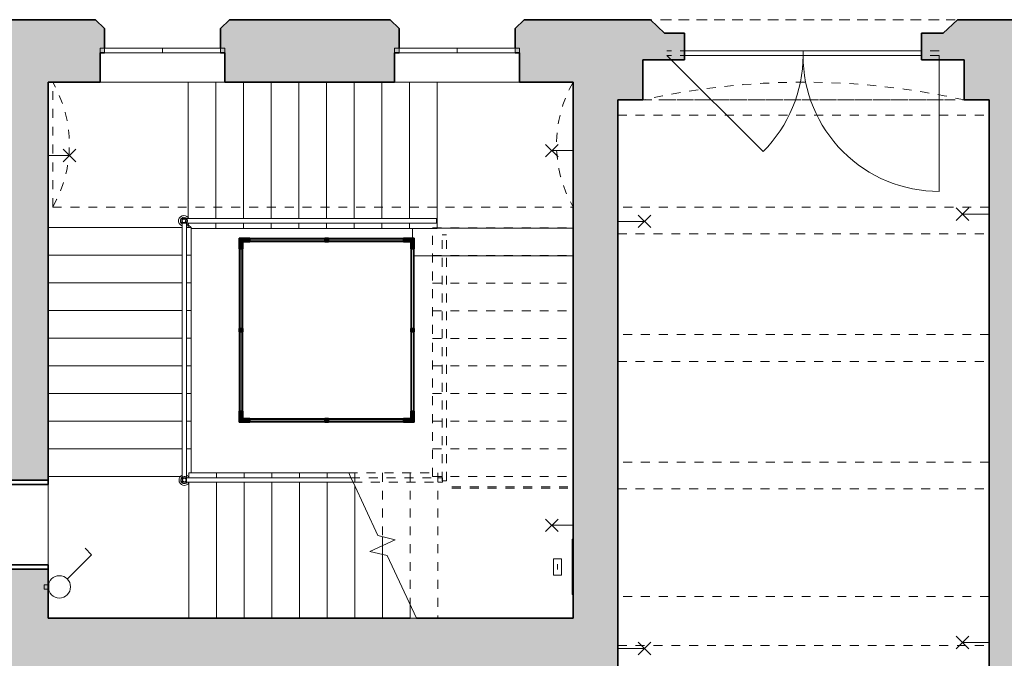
# Model space of a CAD drawing. Header units: metres. Extents: x -0.2 to 46.6, y -4.9 to 28.
# Tile 6 of 15: x 11 to 22, y 7.6 to 14.7. Entities that reach past the tile are written whole.
import ezdxf

# ---------------------------------------------------------------- set-up
doc = ezdxf.new("R2010")
doc.units = ezdxf.units.M
for name, pattern in [('AV - Carkovana 2mm', [0.0027, 0.002, -0.0007]), ('AV - Cerch_ 1 tecka 4mm', [0.006, 0.004, -0.001, 0, -0.001]), ('AV - Cerch_ 2 tecky 2mm', [0.0038, 0.002, -0.0006, 0, -0.0006, 0, -0.0006]), ('AV - Cerch_ 2 tecky 4mm', [0.008, 0.004, -0.0015, 0, -0.001, 0, -0.0015])]:
    doc.linetypes.add(name, pattern=pattern)
doc.layers.add('AV-SRAFY', color=7, linetype='Continuous', lineweight=35)
doc.layers.add('AV-STAVBA', color=7, linetype='Continuous', lineweight=18)
doc.layers.add('AV-TEXTY', color=5, linetype='Continuous', lineweight=13, true_color=0x0000ff)

# ---------------------------------------------------------------- blocks, each defined once
blk = doc.blocks.new('DO_1-P_Obl__členěné_121 - 900x2100-1016869-1NP mezipatro')
at = {"layer": 'AV-STAVBA', "color": 254, "true_color": 0xcccccc}
for p, q in [((-0.45, 1.085), (-0.45, 0.185)), ((-0.45, -0.445), (-0.45, 0.185)), ((0.45, -0.445), (0.45, 0.185)), ((0.45, 0.185), (0.45, -0.445)), ((-0.5, -0.445), (-0.45, -0.445)), ((-0.45, -0.445), (0.45, -0.445)), ((0.45, -0.445), (0.5, -0.445))]:
    blk.add_line(p, q, dxfattribs=at)
at = {"layer": 'AV-STAVBA', "color": 254, "lineweight": 35, "true_color": 0xcccccc}
for p, q in [((-0.45, 0.185), (-0.5, 0.185)), ((-0.5, 0.185), (-0.5, -0.445)), ((-0.45, -0.445), (-0.45, 0.185)), ((0.5, 0.185), (0.45, 0.185)), ((0.45, 0.185), (0.45, -0.445)), ((0.5, -0.445), (0.5, 0.185)), ((-0.5, -0.445), (-0.45, -0.445)), ((0.45, -0.445), (0.5, -0.445))]:
    blk.add_line(p, q, dxfattribs=at)
at = {"layer": 'AV-STAVBA', "color": 254, "linetype": 'AV - Cerch_ 1 tecka 4mm', "true_color": 0xcccccc}
for p, q in [((-0.45, 0.185), (0.45, 0.185)), ((-0.5, -0.445), (0.5, -0.445)), ((-0.45, -0.445), (0.45, -0.445))]:
    blk.add_line(p, q, dxfattribs=at)
at = {"layer": 'AV-STAVBA', "color": 254, "true_color": 0xcccccc}
blk.add_arc((-0.45, 0.185), 0.9, 360, 90, dxfattribs=at)
blk = doc.blocks.new('Systémový panel - Prosklený panel - Interiérový-1045121-1NP mezipatro')
at = {"layer": 'AV-STAVBA', "true_color": 0xcccccc}
blk.add_hatch(color=254, dxfattribs=at).paths.add_polyline_path([(0.42, -0.01), (0.42, 0.01), (-0.42, 0.01), (-0.42, -0.01), (0.283, -0.01)])
at = {"layer": 'AV-STAVBA', "color": 254, "true_color": 0xcccccc}
for p, q in [((0.42, 0.01), (-0.42, 0.01)), ((-0.42, 0.01), (-0.42, -0.01)), ((0.42, -0.01), (0.42, 0.01)), ((-0.42, -0.01), (0.42, -0.01))]:
    blk.add_line(p, q, dxfattribs=at)
blk = doc.blocks.new('Systémový panel - Prosklený panel - Interiérový-1045395-1NP mezipatro')
at = {"layer": 'AV-STAVBA', "true_color": 0xcccccc}
blk.add_hatch(color=254, dxfattribs=at).paths.add_polyline_path([(-0.445, 0.01), (-0.445, -0.01), (0.445, -0.01), (0.445, 0.01), (-0.373, 0.01)])
at = {"layer": 'AV-STAVBA', "color": 254, "true_color": 0xcccccc}
for p, q in [((0.445, 0.01), (-0.445, 0.01)), ((-0.445, 0.01), (-0.445, -0.01)), ((0.445, -0.01), (0.445, 0.01)), ((-0.445, -0.01), (0.445, -0.01))]:
    blk.add_line(p, q, dxfattribs=at)
blk = doc.blocks.new('Systémový panel - Prosklený panel - Interiérový-V2-1NP mezipatro')
at = {"layer": 'AV-STAVBA', "true_color": 0xcccccc}
blk.add_hatch(color=254, dxfattribs=at).paths.add_polyline_path([(0.087, 0.01), (-0.42, 0.01), (-0.42, -0.01), (0.42, -0.01), (0.42, 0.01)])
at = {"layer": 'AV-STAVBA', "color": 254, "true_color": 0xcccccc}
for p, q in [((0.42, 0.01), (-0.42, 0.01)), ((-0.42, 0.01), (-0.42, -0.01)), ((0.42, -0.01), (0.42, 0.01)), ((-0.42, -0.01), (0.42, -0.01))]:
    blk.add_line(p, q, dxfattribs=at)
blk = doc.blocks.new('L Corner Mullion - 100x100-1044972-1NP mezipatro')
at = {"layer": 'AV-STAVBA', "true_color": 0xcccccc}
blk.add_hatch(color=254, dxfattribs=at).paths.add_polyline_path([(-0.02, 0.1), (-0.02, 0.02), (-0.1, 0.02), (-0.1, -0.02), (0.02, -0.02), (0.02, 0.1)])
at = {"layer": 'AV-STAVBA', "color": 254, "lineweight": 35, "true_color": 0xcccccc}
for p, q in [((-0.02, 0.02), (-0.1, 0.02)), ((-0.1, 0.02), (-0.1, -0.02)), ((0.02, 0.1), (-0.02, 0.1)), ((-0.02, 0.1), (-0.02, 0.02)), ((0.02, -0.02), (0.02, 0.1)), ((-0.1, -0.02), (0.02, -0.02))]:
    blk.add_line(p, q, dxfattribs=at)
blk = doc.blocks.new('Obdélníková příčel - Koncepční příčel interiérová 40_40-1045116-1NP mezipatro')
at = {"layer": 'AV-STAVBA', "true_color": 0xcccccc}
blk.add_hatch(color=254, dxfattribs=at).paths.add_polyline_path([(-0.02, 0.02), (0.02, 0.02), (0.02, -0.02), (-0.02, -0.02)])
at = {"layer": 'AV-STAVBA', "color": 254, "lineweight": 35, "true_color": 0xcccccc}
for p, q in [((-0.02, 0.02), (0.02, 0.02)), ((-0.02, -0.02), (-0.02, 0.02)), ((0.02, 0.02), (0.02, -0.02)), ((0.02, -0.02), (-0.02, -0.02))]:
    blk.add_line(p, q, dxfattribs=at)
blk = doc.blocks.new('L Corner Mullion - 100x100-1045031-1NP mezipatro')
at = {"layer": 'AV-STAVBA', "true_color": 0xcccccc}
blk.add_hatch(color=254, dxfattribs=at).paths.add_polyline_path([(-0.02, 0.1), (0.02, 0.1), (0.02, -0.02), (-0.1, -0.02), (-0.1, 0.02), (-0.02, 0.02), (-0.02, 0.043)])
at = {"layer": 'AV-STAVBA', "color": 254, "lineweight": 35, "true_color": 0xcccccc}
for p, q in [((-0.1, -0.02), (-0.1, 0.02)), ((-0.1, 0.02), (-0.02, 0.02)), ((-0.02, 0.1), (0.02, 0.1)), ((-0.02, 0.02), (-0.02, 0.1)), ((0.02, 0.1), (0.02, -0.02)), ((0.02, -0.02), (-0.1, -0.02))]:
    blk.add_line(p, q, dxfattribs=at)
blk = doc.blocks.new('Obdélníková příčel - Koncepční příčel interiérová 80_40-1045120-1NP mezipatro')
at = {"layer": 'AV-STAVBA', "color": 254, "true_color": 0xcccccc}
for p, q in [((13.545, 12.298), (14.385, 12.298)), ((14.385, 12.258), (13.545, 12.258))]:
    blk.add_line(p, q, dxfattribs=at)
blk = doc.blocks.new('Obdélníková příčel - Koncepční příčel interiérová 40_40-V3-1NP mezipatro')
at = {"layer": 'AV-STAVBA', "true_color": 0xcccccc}
blk.add_hatch(color=254, dxfattribs=at).paths.add_polyline_path([(-0.02, -0.02), (-0.02, 0.02), (0.02, 0.02), (0.02, -0.02)])
at = {"layer": 'AV-STAVBA', "color": 254, "lineweight": 35, "true_color": 0xcccccc}
for p, q in [((-0.02, 0.02), (0.02, 0.02)), ((-0.02, -0.02), (-0.02, 0.02)), ((0.02, 0.02), (0.02, -0.02)), ((0.02, -0.02), (-0.02, -0.02))]:
    blk.add_line(p, q, dxfattribs=at)
blk = doc.blocks.new('L Corner Mullion - 100x100-V4-1NP mezipatro')
at = {"layer": 'AV-STAVBA', "true_color": 0xcccccc}
blk.add_hatch(color=254, dxfattribs=at).paths.add_polyline_path([(0.02, 0.1), (-0.02, 0.1), (-0.02, 0.02), (-0.1, 0.02), (-0.1, -0.02), (0.02, -0.02)])
at = {"layer": 'AV-STAVBA', "color": 254, "lineweight": 35, "true_color": 0xcccccc}
for p, q in [((-0.02, 0.02), (-0.1, 0.02)), ((-0.1, 0.02), (-0.1, -0.02)), ((0.02, 0.1), (-0.02, 0.1)), ((-0.02, 0.1), (-0.02, 0.02)), ((0.02, -0.02), (0.02, 0.1)), ((-0.1, -0.02), (0.02, -0.02))]:
    blk.add_line(p, q, dxfattribs=at)
blk = doc.blocks.new('Obdélníková příčel - Koncepční příčel interiérová 80_40-1045391-1NP mezipatro')
at = {"layer": 'AV-STAVBA', "color": 254, "true_color": 0xcccccc}
for p, q in [((13.425, 10.358), (13.425, 11.248)), ((13.465, 11.248), (13.465, 10.358))]:
    blk.add_line(p, q, dxfattribs=at)
blk = doc.blocks.new('WI_2222_bez středního sloupku - 1400x3440-1056768-1NP mezipatro')
at = {"layer": 'AV-STAVBA', "color": 254, "true_color": 0xcccccc}
for p, q in [((-0.7, -0.02), (-0.7, 0.03)), ((-0.7, 0.03), (0.7, 0.03)), ((0, 0.03), (-0.65, 0.03)), ((-0.65, 0.03), (-0.65, -0.02)), ((-0.65, -0.02), (-0.65, 0.03)), ((0.65, 0.03), (0, 0.03)), ((0, 0.03), (0, -0.02)), ((0, 0.03), (0, -0.02)), ((0.65, 0.03), (0.65, -0.02)), ((0.65, -0.02), (0.65, 0.03)), ((0.7, -0.02), (0.7, 0.03)), ((-0.7, -0.02), (0.7, -0.02)), ((-0.65, -0.02), (0, -0.02)), ((0, -0.02), (0.65, -0.02))]:
    blk.add_line(p, q, dxfattribs=at)
blk = doc.blocks.new('GM_Nika s klenutým nadpražím - 3600x5090-1339502-1NP mezipatro')
at = {"layer": 'AV-STAVBA', "color": 254, "linetype": 'AV - Cerch_ 1 tecka 4mm', "lineweight": 13, "true_color": 0xcccccc}
for p, q in [((1.8, 0.45), (-1.8, 0.45)), ((1.8, -0.45), (-1.8, -0.45))]:
    blk.add_line(p, q, dxfattribs=at)
blk.add_arc((0, 8.45), 8.2, 257.3196, 282.6804, dxfattribs=at)
blk = doc.blocks.new('DO_2_Ocel__členěné prosklené vrata - 1500x1970-1344151-1NP mezipatro')
at = {"layer": 'AV-STAVBA', "color": 254, "true_color": 0xcccccc}
for p, q in [((-1.525, 1.475), (-1.525, -0.05)), ((1.525, -0.05), (0.447, 1.028)), ((-1.326, -0.05), (1.326, -0.05)), ((-1.326, -0.1), (1.326, -0.1)), ((0, -0.05), (0, -0.1))]:
    blk.add_line(p, q, dxfattribs=at)
at = {"layer": 'AV-STAVBA', "color": 254, "linetype": 'AV - Cerch_ 1 tecka 4mm', "true_color": 0xcccccc}
for p, q in [((-1.575, 0.45), (1.575, 0.45)), ((-1.525, -0.05), (1.525, -0.05)), ((-1.525, -0.1), (1.525, -0.1)), ((1.575, -0.45), (-1.575, -0.45))]:
    blk.add_line(p, q, dxfattribs=at)
at = {"layer": 'AV-STAVBA', "color": 254, "true_color": 0xcccccc}
for centre, start, end in [((-1.525, -0.05), 360, 90), ((1.525, -0.05), 135, 180)]:
    blk.add_arc(centre, 1.525, start, end, dxfattribs=at)
blk = doc.blocks.new('Railing - BA_Zdobný sloupek zábradlí-1391636-1NP mezipatro')
at = {"layer": 'AV-STAVBA', "color": 254, "true_color": 0xcccccc}
for p, q in [((0.025, 0.025), (-0.025, 0.025)), ((-0.025, 0.025), (-0.025, -0.025)), ((0.025, -0.025), (0.025, 0.025)), ((-0.025, -0.025), (0.025, -0.025))]:
    blk.add_line(p, q, dxfattribs=at)
at = {"layer": 'AV-STAVBA', "color": 254, "true_color": 0xcccccc, "flags": 128}
for points in [[(0.02, 0), (0.02, 0.001), (0.02, 0.002), (0.02, 0.002), (0.02, 0.003), (0.02, 0.004), (0.019, 0.005), (0.019, 0.006), (0.019, 0.006), (0.019, 0.007), (0.018, 0.008), (0.018, 0.009), (0.018, 0.009), (0.017, 0.01), (0.017, 0.011), (0.017, 0.011), (0.016, 0.012), (0.016, 0.013), (0.015, 0.013), (0.014, 0.014), (0.014, 0.014), (0.013, 0.015), (0.013, 0.015), (0.012, 0.016), (0.011, 0.016), (0.011, 0.017), (0.01, 0.017), (0.009, 0.018), (0.009, 0.018), (0.008, 0.018), (0.007, 0.019), (0.006, 0.019), (0.006, 0.019), (0.005, 0.019), (0.004, 0.02), (0.003, 0.02), (0.003, 0.02), (0.002, 0.02), (0.001, 0.02), (0, 0.02), (-0.001, 0.02), (-0.001, 0.02), (-0.002, 0.02), (-0.003, 0.02), (-0.004, 0.02), (-0.005, 0.019), (-0.005, 0.019), (-0.006, 0.019), (-0.007, 0.019), (-0.008, 0.019), (-0.008, 0.018), (-0.009, 0.018), (-0.01, 0.017), (-0.01, 0.017), (-0.011, 0.017), (-0.012, 0.016), (-0.012, 0.016), (-0.013, 0.015), (-0.014, 0.015), (-0.014, 0.014), (-0.015, 0.014), (-0.015, 0.013), (-0.016, 0.012), (-0.016, 0.012), (-0.017, 0.011), (-0.017, 0.01), (-0.018, 0.01), (-0.018, 0.009), (-0.018, 0.008), (-0.019, 0.007), (-0.019, 0.007), (-0.019, 0.006), (-0.019, 0.005), (-0.02, 0.004), (-0.02, 0.004), (-0.02, 0.003), (-0.02, 0.002), (-0.02, 0.001), (-0.02, 0), (-0.02, 0)], [(-0.02, 0), (-0.02, -0.001), (-0.02, -0.002), (-0.02, -0.002), (-0.02, -0.003), (-0.02, -0.004), (-0.019, -0.005), (-0.019, -0.006), (-0.019, -0.006), (-0.019, -0.007), (-0.018, -0.008), (-0.018, -0.009), (-0.018, -0.009), (-0.017, -0.01), (-0.017, -0.011), (-0.017, -0.011), (-0.016, -0.012), (-0.016, -0.013), (-0.015, -0.013), (-0.014, -0.014), (-0.014, -0.014), (-0.013, -0.015), (-0.013, -0.015), (-0.012, -0.016), (-0.011, -0.016), (-0.011, -0.017), (-0.01, -0.017), (-0.009, -0.018), (-0.009, -0.018), (-0.008, -0.018), (-0.007, -0.019), (-0.006, -0.019), (-0.006, -0.019), (-0.005, -0.019), (-0.004, -0.02), (-0.003, -0.02), (-0.003, -0.02), (-0.002, -0.02), (-0.001, -0.02), (0, -0.02), (0.001, -0.02), (0.001, -0.02), (0.002, -0.02), (0.003, -0.02), (0.004, -0.02), (0.005, -0.019), (0.005, -0.019), (0.006, -0.019), (0.007, -0.019), (0.008, -0.019), (0.008, -0.018), (0.009, -0.018), (0.01, -0.017), (0.01, -0.017), (0.011, -0.017), (0.012, -0.016), (0.012, -0.016), (0.013, -0.015), (0.014, -0.015), (0.014, -0.014), (0.015, -0.014), (0.015, -0.013), (0.016, -0.012), (0.016, -0.012), (0.017, -0.011), (0.017, -0.01), (0.018, -0.01), (0.018, -0.009), (0.018, -0.008), (0.019, -0.007), (0.019, -0.007), (0.019, -0.006), (0.019, -0.005), (0.02, -0.004), (0.02, -0.004), (0.02, -0.003), (0.02, -0.002), (0.02, -0.001), (0.02, 0), (0.02, 0)]]:
    blk.add_lwpolyline(points, dxfattribs=at)
at = {"layer": 'AV-STAVBA', "color": 254, "true_color": 0xcccccc}
for radius, start, end in [(0.06, 115.3078, 180), (0.04, 49.7548, 180), (0.06, 30.6005, 64.6922), (0.06, 180, 340.2449), (0.04, 180, 330)]:
    blk.add_arc((0, 0), radius, start, end, dxfattribs=at)
blk = doc.blocks.new('Railing - Railing-1388629-1NP mezipatro')
at = {"layer": 'AV-STAVBA', "color": 254, "true_color": 0xcccccc}
for p, q in [((12.852, 12.518), (12.83, 12.518)), ((12.852, 12.468), (12.835, 12.468)), ((15.635, 12.518), (12.852, 12.518)), ((15.635, 12.468), (12.852, 12.468)), ((15.635, 12.518), (15.635, 12.468))]:
    blk.add_line(p, q, dxfattribs=at)
at = {"rotation": 270}
blk.add_blockref('Railing - BA_Zdobný sloupek zábradlí-1391636-1NP mezipatro', (12.805, 12.493), dxfattribs=at)
blk = doc.blocks.new('Railing - BA_Zdobný sloupek zábradlí-V5-1NP mezipatro')
at = {"layer": 'AV-STAVBA', "color": 254, "true_color": 0xcccccc}
for p, q in [((0.025, 0.025), (-0.025, 0.025)), ((-0.025, 0.025), (-0.025, -0.025)), ((0.025, -0.025), (0.025, 0.025)), ((-0.025, -0.025), (0.025, -0.025))]:
    blk.add_line(p, q, dxfattribs=at)
at = {"layer": 'AV-STAVBA', "color": 254, "true_color": 0xcccccc, "flags": 128}
for points in [[(0.02, 0), (0.02, 0.001), (0.02, 0.002), (0.02, 0.002), (0.02, 0.003), (0.02, 0.004), (0.019, 0.005), (0.019, 0.006), (0.019, 0.006), (0.019, 0.007), (0.018, 0.008), (0.018, 0.009), (0.018, 0.009), (0.017, 0.01), (0.017, 0.011), (0.017, 0.011), (0.016, 0.012), (0.016, 0.013), (0.015, 0.013), (0.014, 0.014), (0.014, 0.014), (0.013, 0.015), (0.013, 0.015), (0.012, 0.016), (0.011, 0.016), (0.011, 0.017), (0.01, 0.017), (0.009, 0.018), (0.009, 0.018), (0.008, 0.018), (0.007, 0.019), (0.006, 0.019), (0.006, 0.019), (0.005, 0.019), (0.004, 0.02), (0.003, 0.02), (0.003, 0.02), (0.002, 0.02), (0.001, 0.02), (0, 0.02), (-0.001, 0.02), (-0.001, 0.02), (-0.002, 0.02), (-0.003, 0.02), (-0.004, 0.02), (-0.005, 0.019), (-0.005, 0.019), (-0.006, 0.019), (-0.007, 0.019), (-0.008, 0.019), (-0.008, 0.018), (-0.009, 0.018), (-0.01, 0.017), (-0.01, 0.017), (-0.011, 0.017), (-0.012, 0.016), (-0.012, 0.016), (-0.013, 0.015), (-0.014, 0.015), (-0.014, 0.014), (-0.015, 0.014), (-0.015, 0.013), (-0.016, 0.012), (-0.016, 0.012), (-0.017, 0.011), (-0.017, 0.01), (-0.018, 0.01), (-0.018, 0.009), (-0.018, 0.008), (-0.019, 0.007), (-0.019, 0.007), (-0.019, 0.006), (-0.019, 0.005), (-0.02, 0.004), (-0.02, 0.004), (-0.02, 0.003), (-0.02, 0.002), (-0.02, 0.001), (-0.02, 0), (-0.02, 0)], [(-0.02, 0), (-0.02, -0.001), (-0.02, -0.002), (-0.02, -0.002), (-0.02, -0.003), (-0.02, -0.004), (-0.019, -0.005), (-0.019, -0.006), (-0.019, -0.006), (-0.019, -0.007), (-0.018, -0.008), (-0.018, -0.009), (-0.018, -0.009), (-0.017, -0.01), (-0.017, -0.011), (-0.017, -0.011), (-0.016, -0.012), (-0.016, -0.013), (-0.015, -0.013), (-0.014, -0.014), (-0.014, -0.014), (-0.013, -0.015), (-0.013, -0.015), (-0.012, -0.016), (-0.011, -0.016), (-0.011, -0.017), (-0.01, -0.017), (-0.009, -0.018), (-0.009, -0.018), (-0.008, -0.018), (-0.007, -0.019), (-0.006, -0.019), (-0.006, -0.019), (-0.005, -0.019), (-0.004, -0.02), (-0.003, -0.02), (-0.003, -0.02), (-0.002, -0.02), (-0.001, -0.02), (0, -0.02), (0.001, -0.02), (0.001, -0.02), (0.002, -0.02), (0.003, -0.02), (0.004, -0.02), (0.005, -0.019), (0.005, -0.019), (0.006, -0.019), (0.007, -0.019), (0.008, -0.019), (0.008, -0.018), (0.009, -0.018), (0.01, -0.017), (0.01, -0.017), (0.011, -0.017), (0.012, -0.016), (0.012, -0.016), (0.013, -0.015), (0.014, -0.015), (0.014, -0.014), (0.015, -0.014), (0.015, -0.013), (0.016, -0.012), (0.016, -0.012), (0.017, -0.011), (0.017, -0.01), (0.018, -0.01), (0.018, -0.009), (0.018, -0.008), (0.019, -0.007), (0.019, -0.007), (0.019, -0.006), (0.019, -0.005), (0.02, -0.004), (0.02, -0.004), (0.02, -0.003), (0.02, -0.002), (0.02, -0.001), (0.02, 0), (0.02, 0)]]:
    blk.add_lwpolyline(points, dxfattribs=at)
at = {"layer": 'AV-STAVBA', "color": 254, "true_color": 0xcccccc}
for radius, start, end in [(0.06, 115.3078, 180), (0.04, 92.743, 180), (0.04, 40.2452, 87.257), (0.06, 30.7604, 64.6922), (0.06, 180, 329.2396), (0.04, 180, 319.7548)]:
    blk.add_arc((0, 0), radius, start, end, dxfattribs=at)
blk = doc.blocks.new('Railing - Railing-1390515-1NP mezipatro')
at = {"layer": 'AV-STAVBA', "color": 254, "true_color": 0xcccccc}
for p, q in [((12.785, 12.468), (12.785, 9.628)), ((12.83, 12.468), (12.835, 12.468)), ((12.835, 12.468), (12.835, 9.628)), ((12.785, 9.628), (12.785, 9.613)), ((12.835, 9.628), (12.835, 9.613))]:
    blk.add_line(p, q, dxfattribs=at)
blk.add_blockref('Railing - BA_Zdobný sloupek zábradlí-V5-1NP mezipatro', (12.81, 9.588))
blk = doc.blocks.new('Railing - Railing-1391718-1NP mezipatro')
at = {"layer": 'AV-STAVBA', "color": 254, "true_color": 0xcccccc}
for p, q in [((12.835, 9.613), (14.676, 9.613)), ((14.7, 9.563), (14.676, 9.613)), ((12.835, 9.563), (14.7, 9.563))]:
    blk.add_line(p, q, dxfattribs=at)
at = {"layer": 'AV-STAVBA', "color": 254, "linetype": 'AV - Cerch_ 2 tecky 2mm', "true_color": 0xcccccc}
for p, q in [((14.676, 9.613), (15.651, 9.613)), ((15.651, 9.613), (15.701, 9.613)), ((15.701, 9.613), (15.701, 9.563)), ((14.7, 9.563), (15.651, 9.563)), ((15.651, 9.563), (15.701, 9.563))]:
    blk.add_line(p, q, dxfattribs=at)
blk = doc.blocks.new('Railing - Railing-1391833-1NP mezipatro')
at = {"layer": 'AV-STAVBA', "color": 254, "linetype": 'AV - Cerch_ 2 tecky 2mm', "true_color": 0xcccccc}
for p, q in [((15.698, 12.336), (15.748, 12.336)), ((15.698, 9.578), (15.698, 12.336)), ((15.748, 9.578), (15.748, 12.336)), ((15.748, 9.578), (15.698, 9.578))]:
    blk.add_line(p, q, dxfattribs=at)
blk = doc.blocks.new('SFR_Trám_obdelník - 300x380-1644634-1NP mezipatro')
at = {"layer": 'AV-STAVBA', "color": 254, "linetype": 'AV - Cerch_ 1 tecka 4mm', "lineweight": 13, "true_color": 0xcccccc}
for p, q in [((2.08, 0.15), (-2.08, 0.15)), ((-2.08, 0.15), (-2.08, -0.15)), ((2.08, -0.15), (2.08, 0.15)), ((-2.08, -0.15), (2.08, -0.15))]:
    blk.add_line(p, q, dxfattribs=at)
blk = doc.blocks.new('SFR_Trám_obdelník - 550x1100-1392536-1NP mezipatro')
at = {"layer": 'AV-STAVBA', "color": 254, "linetype": 'AV - Cerch_ 1 tecka 4mm', "lineweight": 13, "true_color": 0xcccccc}
for p, q in [((2.08, 0.275), (-2.08, 0.275)), ((-2.08, 0.275), (-2.08, -0.275)), ((2.08, -0.275), (2.08, 0.275)), ((-2.08, -0.275), (2.08, -0.275))]:
    blk.add_line(p, q, dxfattribs=at)
blk = doc.blocks.new('SFR_Trám_obdelník - 170x380-1392545-1NP mezipatro')
at = {"layer": 'AV-STAVBA', "color": 254, "linetype": 'AV - Cerch_ 1 tecka 4mm', "lineweight": 13, "true_color": 0xcccccc}
for p, q in [((2.08, 0.085), (-2.08, 0.085)), ((-2.08, 0.085), (-2.08, -0.085)), ((2.08, -0.085), (2.08, 0.085)), ((-2.08, -0.085), (2.08, -0.085))]:
    blk.add_line(p, q, dxfattribs=at)
blk = doc.blocks.new('SFR_IPE - IPE 220-1424619-1NP mezipatro')
at = {"layer": 'AV-STAVBA', "color": 254, "linetype": 'AV - Carkovana 2mm', "true_color": 0xcccccc}
for p, q in [((0.68, 0.006), (-0.678, 0.006)), ((0.68, -0.007), (-0.678, -0.007))]:
    blk.add_line(p, q, dxfattribs=at)
blk = doc.blocks.new('GM_Void_valená klenba - GM_Void_valená klenba-1524361-1NP mezipatro')
at = {"layer": 'AV-STAVBA', "color": 254, "linetype": 'AV - Cerch_ 1 tecka 4mm', "lineweight": 13, "true_color": 0xcccccc}
for p, q in [((-0.7, 2.89), (-0.7, -2.94)), ((-0.7, 2.89), (0.7, 2.89)), ((0.7, 2.89), (0.7, -2.94)), ((-0.7, -2.94), (0.7, -2.94))]:
    blk.add_line(p, q, dxfattribs=at)
for centre, start, end in [((0, 4.106), 240.0814, 299.9186), ((0, -4.156), 60.0814, 119.9186)]:
    blk.add_arc(centre, 1.403, start, end, dxfattribs=at)
blk = doc.blocks.new('D0089 - 1514 - OÚPSŘ_Benešova_rvt-1-1NP mezipatro')
at = {"layer": 'AV-SRAFY', "lineweight": 18, "true_color": 0xcccccc}
h = blk.add_hatch(color=254, dxfattribs=at)
h.paths.add_polyline_path([(16.565, 14.048), (17.415, 14.048), (17.415, 14.748), (16.615, 14.748), (16.515, 14.648), (16.515, 14.378), (16.565, 14.378)])
h.paths.add_polyline_path([(15.165, 14.048), (15.165, 14.378), (15.215, 14.378), (15.215, 14.648), (15.115, 14.748), (13.315, 14.748), (13.215, 14.648), (13.215, 14.378), (13.265, 14.378), (13.265, 14.048), (13.737, 14.048)])
h.paths.add_polyline_path([(10.655, 14.048), (11.865, 14.048), (11.865, 14.378), (11.915, 14.378), (11.915, 14.648), (11.815, 14.748), (10.655, 14.748)])
h = blk.add_hatch(color=254, dxfattribs=at)
h.paths.add_polyline_path([(21.825, 13.848), (22.325, 13.848), (22.325, 14.748), (21.47, 14.748), (21.31, 14.598), (21.066, 14.598), (21.066, 14.298), (21.545, 14.298), (21.545, 13.848)])
h.paths.add_polyline_path([(17.415, 13.848), (17.945, 13.848), (17.945, 14.298), (18.414, 14.298), (18.414, 14.598), (18.19, 14.598), (18.03, 14.748), (17.415, 14.748), (17.415, 14.048)])
for points in [[(11.285, 12.598), (11.285, 14.048), (10.655, 14.048), (10.655, 12.598)], [(17.165, 7.358), (17.665, 7.358), (17.665, 13.848), (17.415, 13.848), (17.415, 14.048), (17.165, 14.048), (17.165, 8.038)], [(22.325, 8.528), (22.325, 13.848), (21.825, 13.848), (21.825, 8.528)], [(22.405, 1.348), (22.405, 8.528), (21.825, 8.528), (21.825, 1.348), (21.902, 1.348)], [(17.165, 7.358), (17.165, 8.038), (10.655, 8.038), (10.655, 7.548), (10.455, 7.548), (10.455, 7.358), (17.115, 7.358)]]:
    blk.add_hatch(color=254, dxfattribs=at).paths.add_polyline_path(points)
h = blk.add_hatch(color=254, dxfattribs=at)
h.paths.add_polyline_path([(10.655, 8.038), (11.285, 8.038), (11.285, 8.588), (10.655, 8.588), (10.655, 8.548)])
h.paths.add_polyline_path([(10.655, 9.588), (11.285, 9.588), (11.285, 12.598), (10.655, 12.598), (10.655, 9.708)])
at = {"layer": 'AV-STAVBA', "color": 254, "lineweight": 35, "true_color": 0xcccccc}
for p, q in [((11.815, 14.748), (10.655, 14.748)), ((11.915, 14.648), (11.815, 14.748)), ((13.315, 14.748), (13.215, 14.648)), ((15.115, 14.748), (13.315, 14.748)), ((15.215, 14.648), (15.115, 14.748)), ((16.615, 14.748), (16.515, 14.648)), ((17.415, 14.748), (16.615, 14.748)), ((18.03, 14.748), (17.415, 14.748)), ((18.19, 14.598), (18.03, 14.748)), ((21.47, 14.748), (21.31, 14.598)), ((22.325, 14.748), (21.47, 14.748)), ((11.915, 14.428), (11.915, 14.648)), ((13.215, 14.648), (13.215, 14.428)), ((15.215, 14.428), (15.215, 14.648)), ((16.515, 14.648), (16.515, 14.428)), ((18.414, 14.598), (18.19, 14.598)), ((18.414, 14.298), (18.414, 14.598)), ((21.31, 14.598), (21.066, 14.598)), ((21.066, 14.598), (21.066, 14.298)), ((11.865, 14.048), (11.865, 14.378)), ((11.865, 14.378), (11.915, 14.378)), ((13.215, 14.378), (13.265, 14.378)), ((13.265, 14.378), (13.265, 14.048)), ((15.165, 14.048), (15.165, 14.378)), ((15.165, 14.378), (15.215, 14.378)), ((16.515, 14.378), (16.565, 14.378)), ((16.565, 14.378), (16.565, 14.048)), ((17.945, 13.848), (17.945, 14.298)), ((17.945, 14.298), (18.414, 14.298)), ((21.066, 14.298), (21.545, 14.298)), ((21.545, 14.298), (21.545, 13.848)), ((11.285, 14.048), (11.865, 14.048)), ((11.285, 12.598), (11.285, 14.048)), ((13.265, 14.048), (15.165, 14.048)), ((16.565, 14.048), (17.165, 14.048)), ((17.165, 14.048), (17.165, 8.038)), ((17.665, 7.358), (17.665, 13.848)), ((17.665, 13.848), (17.945, 13.848)), ((21.545, 13.848), (21.825, 13.848)), ((21.825, 13.848), (21.825, 8.528)), ((11.285, 9.588), (11.285, 12.598)), ((10.655, 9.588), (11.285, 9.588)), ((11.285, 8.588), (10.655, 8.588)), ((11.285, 8.038), (11.285, 8.588)), ((21.825, 8.528), (21.825, 1.348)), ((15.341, 8.038), (11.285, 8.038)), ((17.165, 8.038), (15.411, 8.038))]:
    blk.add_line(p, q, dxfattribs=at)
at = {"layer": 'AV-STAVBA', "color": 254, "true_color": 0xcccccc}
for p, q in [((12.852, 14.048), (11.865, 14.048)), ((12.852, 12.53), (12.852, 14.048)), ((13.162, 14.048), (12.852, 14.048)), ((13.265, 14.048), (13.162, 14.048)), ((13.162, 12.518), (13.162, 14.048)), ((13.472, 12.518), (13.472, 14.048)), ((13.782, 12.518), (13.782, 14.048)), ((14.092, 12.518), (14.092, 14.048)), ((14.402, 12.518), (14.402, 14.048)), ((14.712, 12.518), (14.712, 14.048)), ((15.022, 12.518), (15.022, 14.048)), ((15.332, 14.048), (15.165, 14.048)), ((15.642, 14.048), (15.332, 14.048)), ((15.332, 12.518), (15.332, 14.048)), ((16.565, 14.048), (15.642, 14.048)), ((15.642, 12.408), (15.642, 14.048)), ((13.162, 12.408), (13.162, 12.468)), ((13.472, 12.408), (13.472, 12.468)), ((13.782, 12.408), (13.782, 12.468)), ((14.092, 12.408), (14.092, 12.468)), ((14.402, 12.408), (14.402, 12.468)), ((14.712, 12.408), (14.712, 12.468)), ((15.022, 12.408), (15.022, 12.468)), ((15.332, 12.408), (15.332, 12.468)), ((12.785, 12.418), (11.285, 12.418)), ((12.885, 12.418), (12.835, 12.418)), ((12.852, 12.418), (12.852, 12.456)), ((12.885, 12.418), (12.852, 12.448)), ((12.885, 12.418), (12.885, 12.108)), ((13.162, 12.408), (12.885, 12.408)), ((13.472, 12.408), (13.162, 12.408)), ((13.782, 12.408), (13.472, 12.408)), ((14.092, 12.408), (13.782, 12.408)), ((14.402, 12.408), (14.092, 12.408)), ((14.712, 12.408), (14.402, 12.408)), ((15.022, 12.408), (14.712, 12.408)), ((15.332, 12.408), (15.022, 12.408)), ((15.642, 12.408), (15.332, 12.408)), ((15.365, 12.298), (15.365, 12.408)), ((15.642, 12.412), (17.165, 12.412)), ((12.785, 12.108), (11.285, 12.108)), ((12.885, 12.108), (12.835, 12.108)), ((12.885, 12.108), (12.885, 11.798)), ((15.385, 12.102), (17.165, 12.102)), ((12.785, 11.798), (11.285, 11.798)), ((12.885, 11.798), (12.835, 11.798)), ((12.885, 11.798), (12.885, 11.488)), ((12.785, 11.488), (11.285, 11.488)), ((12.885, 11.488), (12.835, 11.488)), ((12.885, 11.488), (12.885, 11.178)), ((12.785, 11.178), (11.285, 11.178)), ((12.885, 11.178), (12.835, 11.178)), ((12.885, 11.178), (12.885, 10.868)), ((12.785, 10.868), (11.285, 10.868)), ((12.885, 10.868), (12.835, 10.868)), ((12.885, 10.868), (12.885, 10.558)), ((12.785, 10.558), (11.285, 10.558)), ((12.885, 10.558), (12.835, 10.558)), ((12.885, 10.558), (12.885, 10.248)), ((12.785, 10.248), (11.285, 10.248)), ((12.885, 10.248), (12.835, 10.248)), ((12.885, 10.248), (12.885, 9.938)), ((12.785, 9.938), (11.285, 9.938)), ((12.885, 9.938), (12.835, 9.938)), ((12.885, 9.938), (12.885, 9.668)), ((12.767, 9.628), (11.285, 9.628)), ((12.861, 9.628), (12.853, 9.628)), ((12.861, 9.668), (12.861, 9.613)), ((12.861, 9.668), (13.171, 9.668)), ((13.171, 9.668), (13.481, 9.668)), ((13.171, 9.668), (13.171, 9.613)), ((13.481, 9.668), (13.791, 9.668)), ((13.481, 9.668), (13.481, 9.613)), ((13.791, 9.668), (14.101, 9.668)), ((13.791, 9.668), (13.791, 9.613)), ((14.101, 9.668), (14.411, 9.668)), ((14.101, 9.668), (14.101, 9.613)), ((14.411, 9.668), (14.651, 9.668)), ((14.411, 9.668), (14.411, 9.613)), ((11.285, 9.538), (11.285, 8.638)), ((12.861, 9.563), (12.861, 8.038)), ((13.171, 9.563), (13.171, 8.038)), ((13.481, 9.563), (13.481, 8.038)), ((13.791, 9.563), (13.791, 8.038)), ((14.101, 9.563), (14.101, 8.038)), ((14.411, 9.563), (14.411, 8.038)), ((14.721, 9.518), (14.721, 8.038)), ((15.031, 8.954), (15.031, 8.853)), ((15.031, 8.753), (15.031, 8.038)), ((15.341, 8.188), (15.341, 8.038)), ((15.341, 8.038), (15.411, 8.038))]:
    blk.add_line(p, q, dxfattribs=at)
at = {"layer": 'AV-STAVBA', "color": 254, "linetype": 'AV - Cerch_ 2 tecky 4mm', "true_color": 0xcccccc}
for p, q in [((12.852, 12.53), (12.852, 14.048)), ((13.162, 12.518), (13.162, 14.048)), ((13.472, 12.518), (13.472, 14.048)), ((13.782, 12.518), (13.782, 14.048)), ((14.092, 12.518), (14.092, 14.048)), ((14.402, 12.518), (14.402, 14.048)), ((14.712, 12.518), (14.712, 14.048)), ((15.022, 12.518), (15.022, 14.048)), ((15.332, 12.518), (15.332, 14.048)), ((15.642, 12.408), (15.642, 14.048)), ((13.162, 12.408), (13.162, 12.468)), ((13.472, 12.408), (13.472, 12.468)), ((13.782, 12.408), (13.782, 12.468)), ((14.092, 12.408), (14.092, 12.468)), ((14.402, 12.408), (14.402, 12.468)), ((14.712, 12.408), (14.712, 12.468)), ((15.022, 12.408), (15.022, 12.468)), ((15.332, 12.408), (15.332, 12.468)), ((12.785, 12.418), (11.285, 12.418)), ((12.885, 12.418), (12.835, 12.418)), ((12.852, 12.418), (12.852, 12.456)), ((15.59, 12.416), (17.165, 12.416)), ((15.59, 9.626), (15.59, 12.416)), ((15.642, 12.412), (17.165, 12.412)), ((17.165, 9.626), (17.165, 12.416)), ((12.785, 12.108), (11.285, 12.108)), ((12.885, 12.108), (12.835, 12.108)), ((15.385, 12.102), (17.165, 12.102)), ((15.59, 12.106), (17.165, 12.106)), ((15.59, 12.106), (17.165, 12.106)), ((12.785, 11.798), (11.285, 11.798)), ((12.885, 11.798), (12.835, 11.798)), ((15.59, 11.796), (17.165, 11.796)), ((15.59, 11.796), (17.165, 11.796)), ((12.785, 11.488), (11.285, 11.488)), ((12.885, 11.488), (12.835, 11.488)), ((15.59, 11.486), (17.165, 11.486)), ((15.59, 11.486), (17.165, 11.486)), ((12.785, 11.178), (11.285, 11.178)), ((12.885, 11.178), (12.835, 11.178)), ((15.59, 11.176), (17.165, 11.176)), ((15.59, 11.176), (17.165, 11.176)), ((12.785, 10.868), (11.285, 10.868)), ((12.885, 10.868), (12.835, 10.868)), ((15.59, 10.866), (17.165, 10.866)), ((15.59, 10.866), (17.165, 10.866)), ((12.785, 10.558), (11.285, 10.558)), ((12.885, 10.558), (12.835, 10.558)), ((15.59, 10.556), (17.165, 10.556)), ((15.59, 10.556), (17.165, 10.556)), ((12.785, 10.248), (11.285, 10.248)), ((12.885, 10.248), (12.835, 10.248)), ((15.59, 10.246), (17.165, 10.246)), ((15.59, 10.246), (17.165, 10.246)), ((12.785, 9.938), (11.285, 9.938)), ((12.885, 9.938), (12.835, 9.938)), ((15.59, 9.936), (17.165, 9.936)), ((15.59, 9.936), (17.165, 9.936)), ((12.767, 9.628), (11.285, 9.628)), ((12.861, 9.628), (12.853, 9.628)), ((12.861, 9.668), (12.861, 9.613)), ((13.171, 9.668), (13.171, 9.613)), ((13.481, 9.668), (13.481, 9.613)), ((13.791, 9.668), (13.791, 9.613)), ((14.101, 9.668), (14.101, 9.613)), ((14.411, 9.668), (14.411, 9.613)), ((14.651, 9.668), (15.651, 9.668)), ((14.721, 9.668), (14.721, 9.518)), ((14.721, 9.668), (14.721, 9.518)), ((15.031, 9.668), (15.031, 8.954)), ((15.031, 9.668), (15.031, 8.954)), ((15.341, 9.668), (15.341, 8.188)), ((15.341, 9.668), (15.341, 8.188)), ((15.59, 9.626), (17.165, 9.626)), ((15.59, 9.626), (17.165, 9.626)), ((15.651, 9.668), (15.651, 8.038)), ((15.651, 9.668), (15.651, 8.038)), ((17.165, 8.038), (17.165, 9.626)), ((12.861, 9.563), (12.861, 8.038)), ((13.171, 9.563), (13.171, 8.038)), ((13.481, 9.563), (13.481, 8.038)), ((13.791, 9.563), (13.791, 8.038)), ((14.101, 9.563), (14.101, 8.038)), ((14.411, 9.563), (14.411, 8.038)), ((14.721, 9.518), (14.721, 8.038)), ((15.031, 8.954), (15.031, 8.853)), ((15.031, 8.853), (15.031, 8.753)), ((15.031, 8.853), (15.031, 8.753)), ((15.031, 8.753), (15.031, 8.038)), ((15.341, 8.188), (15.341, 8.038)), ((15.411, 8.038), (15.651, 8.038)), ((15.651, 8.038), (17.165, 8.038))]:
    blk.add_line(p, q, dxfattribs=at)
at = {"layer": 'AV-STAVBA', "color": 254, "lineweight": 13, "true_color": 0xcccccc}
for p, q in [((14.676, 9.613), (14.651, 9.668)), ((14.978, 8.966), (14.7, 9.563)), ((15.172, 8.919), (14.978, 8.966)), ((14.889, 8.787), (15.172, 8.919)), ((15.083, 8.74), (14.889, 8.787)), ((15.411, 8.038), (15.083, 8.74))]:
    blk.add_line(p, q, dxfattribs=at)
at = {"layer": 'AV-STAVBA', "color": 254, "linetype": 'AV - Cerch_ 1 tecka 4mm', "lineweight": 13, "true_color": 0xcccccc}
for name, p, rotation in [('GM_Nika s klenutým nadpražím - 3600x5090-1339502-1NP mezipatro', (19.745, 14.298), 180), ('DO_2_Ocel__členěné prosklené vrata - 1500x1970-1344151-1NP mezipatro', (19.74, 14.298), 180), ('GM_Void_valená klenba - GM_Void_valená klenba-1524361-1NP mezipatro', (14.225, 13.348), 89.9999999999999), ('L Corner Mullion - 100x100-1044972-1NP mezipatro', (13.445, 12.278), 180), ('Systémový panel - Prosklený panel - Interiérový-1045395-1NP mezipatro', (13.445, 11.733), 90), ('Obdélníková příčel - Koncepční příčel interiérová 80_40-1045391-1NP mezipatro', (28.81, 22.536), 180), ('Systémový panel - Prosklený panel - Interiérový-1045395-1NP mezipatro', (15.365, 11.733), 270), ('Systémový panel - Prosklený panel - Interiérový-1045395-1NP mezipatro', (13.445, 10.803), 90), ('Obdélníková příčel - Koncepční příčel interiérová 80_40-1045391-1NP mezipatro', (28.81, 21.606), 180), ('Systémový panel - Prosklený panel - Interiérový-1045395-1NP mezipatro', (15.365, 10.803), 270), ('L Corner Mullion - 100x100-V4-1NP mezipatro', (13.445, 10.258), 270), ('Obdélníková příčel - Koncepční příčel interiérová 80_40-1045120-1NP mezipatro', (27.93, 22.536), 180), ('Systémový panel - Prosklený panel - Interiérový-V2-1NP mezipatro', (13.965, 10.258), 180), ('Obdélníková příčel - Koncepční příčel interiérová 80_40-1045120-1NP mezipatro', (28.81, 22.536), 180), ('Systémový panel - Prosklený panel - Interiérový-V2-1NP mezipatro', (14.845, 10.258), 180), ('DO_1-P_Obl__členěné_121 - 900x2100-1016869-1NP mezipatro', (10.84, 9.088), 89.9999999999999), ('SFR_IPE - IPE 220-1424619-1NP mezipatro', (16.487, 9.503), 180)]:
    blk.add_blockref(name, p, dxfattribs=dict(at, rotation=rotation))
for name, p in [('WI_2222_bez středního sloupku - 1400x3440-1056768-1NP mezipatro', (12.565, 14.398)), ('WI_2222_bez středního sloupku - 1400x3440-1056768-1NP mezipatro', (15.865, 14.398)), ('SFR_Trám_obdelník - 170x380-1392545-1NP mezipatro', (19.745, 13.763)), ('SFR_Trám_obdelník - 300x380-1644634-1NP mezipatro', (19.745, 12.498)), ('Railing - Railing-1388629-1NP mezipatro', (0, 0)), ('Railing - Railing-1390515-1NP mezipatro', (0, 0)), ('Obdélníková příčel - Koncepční příčel interiérová 80_40-1045120-1NP mezipatro', (0, 0)), ('Systémový panel - Prosklený panel - Interiérový-1045121-1NP mezipatro', (13.965, 12.278)), ('Obdélníková příčel - Koncepční příčel interiérová 80_40-1045120-1NP mezipatro', (0.88, 0)), ('Systémový panel - Prosklený panel - Interiérový-1045121-1NP mezipatro', (14.845, 12.278)), ('Railing - Railing-1391833-1NP mezipatro', (0, 0)), ('Obdélníková příčel - Koncepční příčel interiérová 80_40-1045391-1NP mezipatro', (0, 0.93)), ('Obdélníková příčel - Koncepční příčel interiérová 80_40-1045391-1NP mezipatro', (0, 0)), ('SFR_Trám_obdelník - 300x380-1644634-1NP mezipatro', (19.745, 11.068)), ('L Corner Mullion - 100x100-V4-1NP mezipatro', (15.365, 10.258)), ('SFR_Trám_obdelník - 300x380-1644634-1NP mezipatro', (19.745, 9.638)), ('Railing - Railing-1391718-1NP mezipatro', (0, 0)), ('SFR_Trám_obdelník - 550x1100-1392536-1NP mezipatro', (19.745, 8.008))]:
    blk.add_blockref(name, p, dxfattribs=at)
at = {"layer": 'AV-STAVBA', "color": 254, "linetype": 'AV - Cerch_ 1 tecka 4mm', "lineweight": 13, "true_color": 0xcccccc, "extrusion": (0, 0, -1)}
for name, p, rotation in [('Obdélníková příčel - Koncepční příčel interiérová 40_40-1045116-1NP mezipatro', (-14.405, 12.278), 180), ('L Corner Mullion - 100x100-1045031-1NP mezipatro', (-15.365, 12.278), 180), ('Obdélníková příčel - Koncepční příčel interiérová 40_40-V3-1NP mezipatro', (-13.445, 11.268), 90), ('Obdélníková příčel - Koncepční příčel interiérová 40_40-V3-1NP mezipatro', (-15.365, 11.268), 270)]:
    blk.add_blockref(name, p, dxfattribs=dict(at, rotation=rotation))
blk.add_blockref('Obdélníková příčel - Koncepční příčel interiérová 40_40-V3-1NP mezipatro', (-14.405, 10.258), dxfattribs=at)
blk = doc.blocks.new('EE_Rozvaděč zapuštěný do stěny - 600x900-860091-1NP mezipatro')
at = {"layer": 'AV-STAVBA'}
for p, q in [((16.247, 7.358), (16.247, 7.348)), ((16.867, 7.348), (16.247, 7.348)), ((16.867, 7.348), (16.867, 7.358))]:
    blk.add_line(p, q, dxfattribs=at)
at = {"layer": 'AV-STAVBA', "color": 5, "lineweight": 13, "true_color": 0x0000ff}
for p, q in [((16.467, 7.228), (16.467, 7.138)), ((16.647, 7.228), (16.467, 7.228)), ((16.527, 7.183), (16.587, 7.183)), ((16.647, 7.138), (16.647, 7.228)), ((16.467, 7.138), (16.647, 7.138))]:
    blk.add_line(p, q, dxfattribs=at)
blk = doc.blocks.new('EF_Vypínač - Jednoklapka-835338-1NP mezipatro')
at = {"layer": 'AV-STAVBA'}
for p, q in [((1.5, 18.968), (1.5, 19.013)), ((1.5, 19.013), (1.548, 19.013)), ((1.548, 19.013), (1.548, 18.968)), ((1.484, 18.963), (1.484, 18.968)), ((1.484, 18.968), (1.564, 18.968)), ((1.564, 18.963), (1.484, 18.963)), ((1.494, 18.963), (1.554, 18.963)), ((1.554, 18.963), (1.494, 18.963)), ((1.564, 18.968), (1.564, 18.963))]:
    blk.add_line(p, q, dxfattribs=at)
blk = doc.blocks.new('LF_polokoule_face - LF_polokoule_face-899879-1NP mezipatro')
at = {"layer": 'AV-STAVBA', "color": 5, "true_color": 0x0000ff}
for p, q in [((32.83, 8.697), (32.689, 8.839)), ((32.689, 8.697), (32.83, 8.839)), ((32.76, 8.528), (32.76, 8.768))]:
    blk.add_line(p, q, dxfattribs=at)
blk = doc.blocks.new('LF_kulový vrchlík - 150_40-V23-1NP mezipatro')
at = {"layer": 'AV-STAVBA', "color": 5, "true_color": 0x0000ff}
for p, q in [((0.416, 20.75), (0.715, 20.75)), ((0.644, 20.68), (0.786, 20.821)), ((0.644, 20.821), (0.786, 20.68))]:
    blk.add_line(p, q, dxfattribs=at)

msp = doc.modelspace()

# ---------------------------------------------------------------- linework, layer by layer
at = {"layer": 'AV-TEXTY', "lineweight": 5}
for p, q in [((11.498, 8.478), (11.771, 8.751)), ((11.771, 8.751), (11.699, 8.823)), ((11.498, 8.478), (11.528, 8.508))]:
    msp.add_line(p, q, dxfattribs=at)
msp.add_circle((11.41, 8.39), 0.125, dxfattribs=at)

# ---------------------------------------------------------------- block references
at = {"lineweight": 5}
msp.add_blockref('D0089 - 1514 - OÚPSŘ_Benešova_rvt-1-1NP mezipatro', (0, 0), dxfattribs=at)
at = {"layer": 'AV-STAVBA', "color": 5, "true_color": 0x0000ff}
for name, p, rotation in [('LF_polokoule_face - LF_polokoule_face-899879-1NP mezipatro', (25.693, -19.48), 90.00000000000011), ('LF_polokoule_face - LF_polokoule_face-899879-1NP mezipatro', (2.757, 45.984), 270.0000000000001), ('LF_kulový vrchlík - 150_40-V23-1NP mezipatro', (22.24, 33.318), 180), ('LF_polokoule_face - LF_polokoule_face-899879-1NP mezipatro', (25.693, -23.68), 90.00000000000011), ('LF_kulový vrchlík - 150_40-V23-1NP mezipatro', (22.24, 28.518), 180)]:
    msp.add_blockref(name, p, dxfattribs=dict(at, rotation=rotation))
for p in [(17.25, -8.263), (17.25, -13.05)]:
    msp.add_blockref('LF_kulový vrchlík - 150_40-V23-1NP mezipatro', p, dxfattribs=at)
at = {"layer": 'AV-STAVBA', "color": 5, "lineweight": 13, "true_color": 0x0000ff, "rotation": 270.0000000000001}
msp.add_blockref('EE_Rozvaděč zapuštěný do stěny - 600x900-860091-1NP mezipatro', (9.807, 25.17), dxfattribs=at)
at = {"layer": 'AV-STAVBA', "rotation": 90.00000000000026}
msp.add_blockref('EF_Vypínač - Jednoklapka-835338-1NP mezipatro', (30.253, 6.866), dxfattribs=at)

doc.saveas('drawing.dxf')
